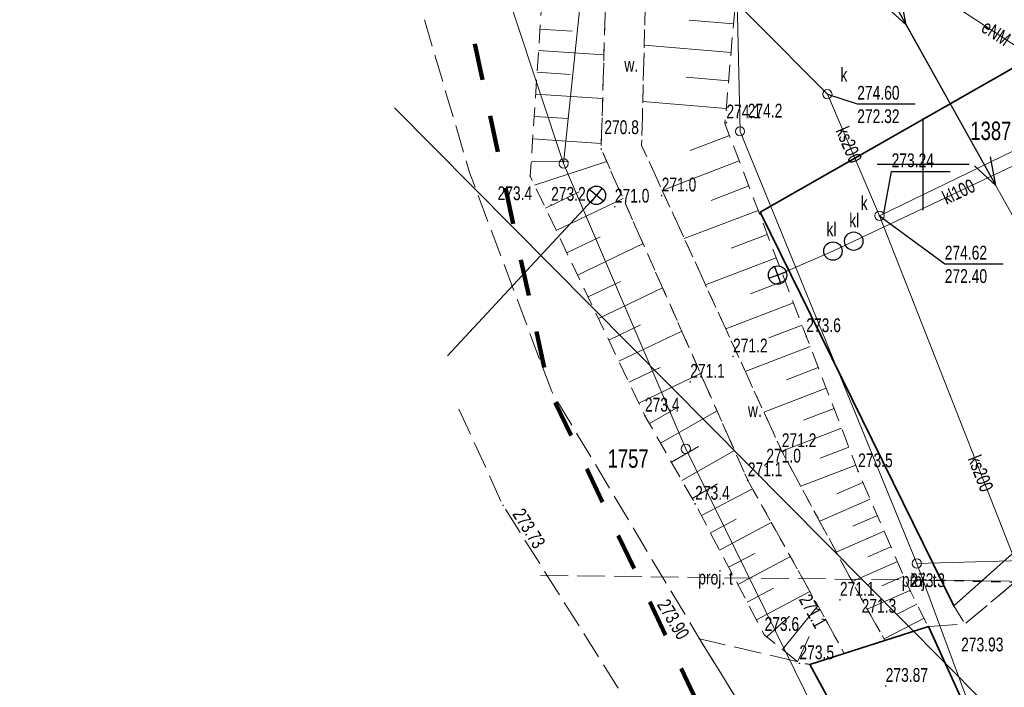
# Model space of a CAD drawing. Header units: metres. Extents: x 8377249 to 8377741, y 5529345 to 5529668.
# Tile 6 of 26: x 8377251 to 8377304, y 5529472 to 5529508. Entities that reach past the tile are written whole.
import ezdxf
from ezdxf.enums import TextEntityAlignment as Align

# ---------------------------------------------------------------- set-up
doc = ezdxf.new("R2010")
doc.units = ezdxf.units.M
doc.header["$MEASUREMENT"] = 0
for name, pattern in [('0.5_0.5', [1, 0.5, -0.5]), ('1.0_0.5', [1.5, 1, -0.5]), ('1.5_0.5', [2, 1.5, -0.5]), ('2.0_2.0', [4, 2, -2]), ('219-500', [0]), ('otkz_500', [1, 0.5, -0.5]), ('suep_nn_500', [0]), ('suep_sn_500', [0])]:
    doc.linetypes.add(name, pattern=pattern)
doc.layers.get('0').update_dxf_attribs({"color": 2, "linetype": 'CONTINUOUS', "lineweight": 5})
for name, color, linetype in [('000 Inne (niezydentyfikowane)', 7, 'CONTINUOUS'), ('202-punkt graniczny', 7, 'CONTINUOUS'), ('211-numer działki ewidencyjnej', 7, 'CONTINUOUS'), ('219-działka ewidencyjna', 7, 'CONTINUOUS'), ('chodnik', 7, 'CONTINUOUS'), ('jezdnia', 7, 'CONTINUOUS'), ('most', 7, 'CONTINUOUS'), ('ogrodzenie trwałe', 7, 'CONTINUOUS'), ('osadnik  szambo', 7, 'CONTINUOUS'), ('Pieczątka na wyrysie', 7, 'CONTINUOUS'), ('pikieta naturalna', 7, 'CONTINUOUS'), ('pikieta sztuczna', 7, 'CONTINUOUS'), ('przepust', 7, 'CONTINUOUS'), ('przewód elektroenergetyczny niskiego napięcia', 7, 'CONTINUOUS'), ('przewód elektroenergetyczny podziemny', 7, 'CONTINUOUS'), ('przewód elektroenergetyczny średniego napięcia', 7, 'CONTINUOUS'), ('przewód kanalizacyjny', 7, 'CONTINUOUS'), ('przewód kanalizacyjny-Atr1', 7, 'CONTINUOUS'), ('przewód telekomunikacyjny napowietrzny - ob. projektowany', 7, 'CONTINUOUS'), ('przewód telekomunikacyjny napowietrzny - ob. projektowany-Atr1', 7, 'CONTINUOUS'), ('rzędna', 7, 'CONTINUOUS'), ('rzędna-Atr2', 7, 'CONTINUOUS'), ('rzędna-Atr3', 7, 'CONTINUOUS'), ('rów melioracyjny (poligon)', 7, 'CONTINUOUS'), ('skarpa nieumocniona', 7, 'CONTINUOUS'), ('studnia kanalizacyjna', 7, 'CONTINUOUS'), ('wylot kanału', 7, 'CONTINUOUS')]:
    doc.layers.add(name, color=color, linetype=linetype)
for name, color, linetype, lineweight in [('isa_V1BD385C50508125_TUsr', 7, 'CONTINUOUS', 25), ('osadnik  szambo-Atr17', 7, 'CONTINUOUS', 18), ('pikieta naturalna-Atr2', 7, 'CONTINUOUS', 18), ('pikieta sztuczna-Atr2', 7, 'CONTINUOUS', 18), ('przewód elektroenergetyczny podziemny-Atr1', 7, 'CONTINUOUS', 18), ('rów melioracyjny (poligon)-Atr17', 7, 'CONTINUOUS', 18), ('studnia kanalizacyjna-Atr17', 7, 'CONTINUOUS', 18)]:
    doc.layers.add(name, color=color, linetype=linetype, lineweight=lineweight)
doc.styles.get("Standard").update_dxf_attribs({"font": 'IC-isocp.shx', "width": 0.75, "oblique": 15})
doc.linetypes.add('902-500', pattern='A,3.75,0,[1,ksztalty.shx,S=0.5,R=0,X=0,Y=0],3.75', length=7.5)

# ---------------------------------------------------------------- blocks, each defined once
blk = doc.blocks.new('202')
at = {"color": 0, "linetype": 'Continuous', "lineweight": 0}
blk.add_circle((0, 0), 0.25, dxfattribs=at)
blk = doc.blocks.new('SUEP1')
at = {"color": 0, "linetype": 'Continuous'}
for p, q in [((0, 0), (5, 0)), ((5, 0), (3.5, 0.5)), ((5, 0), (3.5, -0.5)), ((5, 0), (15, 0)), ((15, 0), (13.5, 0.5)), ((15, 0), (13.5, -0.5))]:
    blk.add_line(p, q, dxfattribs=at)
blk = doc.blocks.new('PW01')
at = {"linetype": 'Continuous', "lineweight": 13}
h = blk.add_hatch(color=0, dxfattribs=at)
edge = h.paths.add_edge_path()
edge.add_arc((0, 0), 0.045, 0, 360)
blk = doc.blocks.new('SUKE')
at = {"color": 0, "linetype": 'Continuous'}
for p, q in [((-0.5, 0), (0.5, 0)), ((0, 0.5), (0, -0.5))]:
    blk.add_line(p, q, dxfattribs=at)
blk.add_circle((-0.001, -0.001), 0.5, dxfattribs=at)
blk = doc.blocks.new('US15')
at = {"color": 0, "linetype": 'Continuous', "lineweight": 13}
blk.add_circle((0, 0), 0.25, dxfattribs=at)
blk = doc.blocks.new('SUKM')
at = {"color": 0, "linetype": 'Continuous'}
blk.add_circle((0, 0), 0.5, dxfattribs=at)
blk = doc.blocks.new('IB05')
at = {"color": 0, "linetype": 'Continuous', "lineweight": 13}
for q in [(0.354, 0.354), (0.354, -0.354)]:
    blk.add_line((0, 0), q, dxfattribs=at)
blk = doc.blocks.new('m')
at = {"color": 0}
for p, q in [((8377300, 5529500), (8377300, 5529502.5)), ((8377297.5, 5529500), (8377302.5, 5529500)), ((8377297.5, 5529500), (8377302.5, 5529500)), ((8377297.5, 5529500), (8377302.5, 5529500)), ((8377300, 5529497.5), (8377300, 5529500)), ((8377300, 5529497.5), (8377300, 5529500))]:
    blk.add_line(p, q, dxfattribs=at)
at = {"layer": '000 Inne (niezydentyfikowane)', "color": 7, "linetype": 'Continuous', "lineweight": 18, "flags": 128}
for points in [[(8377289.69, 5529507.64), (8377287.29, 5529507.84)], [(8377279.17, 5529507.35), (8377280.93, 5529507.23)], [(8377279.1, 5529506.19), (8377282.65, 5529505.95)], [(8377289.56, 5529506.07), (8377284.84, 5529506.48)], [(8377279.02, 5529505.01), (8377280.82, 5529504.88)], [(8377289.43, 5529504.54), (8377287.12, 5529504.74)], [(8377278.94, 5529503.81), (8377282.58, 5529503.57)], [(8377289.3, 5529503.03), (8377284.76, 5529503.42)], [(8377278.86, 5529502.6), (8377280.7, 5529502.48)], [(8377278.77, 5529501.38), (8377282.51, 5529501.13)], [(8377289.48, 5529501.56), (8377287.34, 5529500.75)], [(8377278.69, 5529500.14), (8377280.74, 5529500.15)], [(8377278.88, 5529498.86), (8377282.8, 5529500.16)], [(8377290.01, 5529500.18), (8377285.82, 5529498.58)], [(8377290.53, 5529498.82), (8377288.48, 5529498.04)], [(8377279.47, 5529497.62), (8377281.31, 5529498.5)], [(8377280.06, 5529496.4), (8377283.69, 5529498.14)], [(8377291.03, 5529497.49), (8377287.02, 5529495.96)], [(8377280.64, 5529495.18), (8377282.44, 5529496.05)], [(8377291.53, 5529496.19), (8377289.57, 5529495.44)], [(8377281.22, 5529493.98), (8377284.78, 5529495.69)], [(8377292.02, 5529494.92), (8377288.17, 5529493.45)], [(8377281.79, 5529492.79), (8377283.55, 5529493.63)], [(8377282.35, 5529491.61), (8377285.84, 5529493.28)], [(8377292.49, 5529493.68), (8377290.61, 5529492.96)], [(8377292.96, 5529492.46), (8377289.27, 5529491.05)], [(8377282.91, 5529490.44), (8377284.64, 5529491.27)], [(8377293.42, 5529491.26), (8377291.61, 5529490.57)], [(8377283.46, 5529489.29), (8377286.88, 5529490.93)], [(8377293.86, 5529490.09), (8377290.33, 5529488.74)], [(8377284.01, 5529488.15), (8377285.7, 5529488.96)], [(8377284.55, 5529487.01), (8377287.9, 5529488.62)], [(8377294.3, 5529488.95), (8377292.57, 5529488.28)], [(8377294.74, 5529487.83), (8377291.35, 5529486.52)], [(8377285.12, 5529485.91), (8377286.71, 5529486.81)], [(8377285.73, 5529484.84), (8377288.8, 5529486.59)], [(8377295.16, 5529486.73), (8377293.5, 5529486.09)], [(8377295.57, 5529485.66), (8377292.32, 5529484.41)], [(8377286.32, 5529483.81), (8377287.8, 5529484.65)], [(8377286.89, 5529482.81), (8377289.75, 5529484.44)], [(8377295.96, 5529484.63), (8377294.4, 5529484.03)], [(8377296.34, 5529483.65), (8377293.35, 5529482.5)], [(8377287.44, 5529481.84), (8377288.82, 5529482.63)], [(8377296.73, 5529482.71), (8377295.32, 5529482.09)], [(8377287.95, 5529480.9), (8377290.72, 5529482.36)], [(8377297.13, 5529481.8), (8377294.38, 5529480.6)], [(8377288.44, 5529479.97), (8377289.84, 5529480.71)], [(8377288.93, 5529479.03), (8377291.75, 5529480.52)], [(8377297.52, 5529480.91), (8377296.18, 5529480.33)], [(8377297.89, 5529480.05), (8377295.28, 5529478.92)], [(8377289.43, 5529478.1), (8377290.85, 5529478.85)], [(8377298.25, 5529479.21), (8377296.99, 5529478.66)], [(8377289.93, 5529477.15), (8377292.79, 5529478.67)], [(8377298.61, 5529478.4), (8377296.14, 5529477.32)], [(8377298.95, 5529477.61), (8377297.76, 5529477.08)], [(8377290.43, 5529476.2), (8377291.87, 5529476.96)], [(8377290.94, 5529475.24), (8377293.84, 5529476.78)], [(8377299.29, 5529476.83), (8377296.97, 5529475.82)], [(8377292.36, 5529473.62), (8377294.28, 5529476)], [(8377299.67, 5529476.08), (8377298.56, 5529475.52)], [(8377291.5, 5529474.32), (8377292.74, 5529475.43)], [(8377300.06, 5529475.32), (8377297.88, 5529474.2)], [(8377293.17, 5529472.96), (8377293.81, 5529474.33)]]:
    blk.add_lwpolyline(points, dxfattribs=at)
at = {"layer": '219-działka ewidencyjna', "color": 7, "linetype": '219-500', "lineweight": 18, "flags": 128}
for points in [[(8377282.21, 5529516.87), (8377280.46, 5529500.04)], [(8377280.46, 5529500.04), (8377275.03, 5529516.38)], [(8377290.05, 5529501.79), (8377289.82, 5529512.04)], [(8377299.66, 5529478.3), (8377290.05, 5529501.79)], [(8377287.1, 5529484.53), (8377280.46, 5529500.04)], [(8377297.88, 5529462.61), (8377287.1, 5529484.53)], [(8377315, 5529478.73), (8377299.66, 5529478.3)], [(8377302.73, 5529470.02), (8377299.66, 5529478.3)]]:
    blk.add_lwpolyline(points, dxfattribs=at)
at = {"layer": 'chodnik', "color": 7, "linetype": '1.0_0.5', "lineweight": 18, "flags": 128}
blk.add_lwpolyline([(8377301.67, 5529475.99), (8377302.27, 5529475.01), (8377311.67, 5529482.87), (8377315.78, 5529487.79), (8377328.08, 5529495.41), (8377327.57, 5529496.45), (8377315.14, 5529488.88), (8377309.29, 5529498.35), (8377315.83, 5529502.4), (8377315.16, 5529503.49), (8377307.37, 5529498.73), (8377314.24, 5529487.9), (8377311.02, 5529484.33)], close=True, dxfattribs=at)
at = {"layer": 'jezdnia', "color": 7, "linetype": '1.5_0.5', "lineweight": 18, "flags": 128}
for points in [[(8377326.51, 5529418.012), (8377324.72, 5529419.77), (8377317.47, 5529428.58), (8377313.76, 5529432.26), (8377302.36, 5529450.7), (8377300.13, 5529453.65), (8377293.17, 5529465.59), (8377287.84, 5529474.21), (8377279.81, 5529487.65), (8377275.35, 5529499.55), (8377269.32, 5529519.92), (8377263.89, 5529530.95), (8377262.735, 5529532.372)], [(8377274.764, 5529486.692), (8377277.16, 5529481.46), (8377285.2, 5529468.73), (8377287.39, 5529465.53), (8377290.29, 5529460.98), (8377292.91, 5529457.08), (8377307.38, 5529433.92), (8377310.72, 5529429.36), (8377313.93, 5529425.79), (8377316.285, 5529422.852)]]:
    blk.add_lwpolyline(points, dxfattribs=at)
for points in [[(8377329.25, 5529473.07), (8377313.56, 5529475.31), (8377308.87, 5529475.4), (8377309.43, 5529476.85), (8377313.09, 5529479.47), (8377314.79, 5529479.57), (8377311.94, 5529483.19), (8377311.67, 5529482.87), (8377302.27, 5529475.01), (8377300.29, 5529474.87), (8377302.39, 5529470.26), (8377310.5, 5529472.03), (8377313.34, 5529472.03), (8377322.7, 5529471.04), (8377328.31, 5529470.33), (8377335.35, 5529467.74), (8377342.45, 5529463.93), (8377351.41, 5529457.89), (8377349.77, 5529463.09), (8377349.39, 5529464.17), (8377346.62, 5529466.53), (8377347.42, 5529469.55), (8377342.81, 5529471.2), (8377341.22, 5529469.39), (8377339.84, 5529468.71)], [(8377287.84, 5529474.21), (8377293.17, 5529465.59), (8377296.22, 5529468.44), (8377293.84, 5529472.81)]]:
    blk.add_lwpolyline(points, close=True, dxfattribs=at)
at = {"layer": 'most', "color": 7, "linetype": 'Continuous', "lineweight": 35, "flags": 128}
blk.add_lwpolyline([(8377293.84, 5529472.81), (8377296.22, 5529468.44), (8377297.85, 5529468.92), (8377300.17, 5529469.6), (8377302.39, 5529470.26), (8377300.29, 5529474.87), (8377297.92, 5529474.12), (8377295.71, 5529473.41)], close=True, dxfattribs=at)
at = {"layer": 'ogrodzenie trwałe', "color": 7, "linetype": '902-500', "lineweight": 35, "flags": 128}
blk.add_lwpolyline([(8377311.02, 5529484.33), (8377301.67, 5529475.99), (8377291.15, 5529497.4), (8377317.24, 5529512.29), (8377321.23, 5529515.58), (8377335.11, 5529499.08)], dxfattribs=at)
at = {"layer": 'Pieczątka na wyrysie', "color": 6, "linetype": '2.0_2.0', "lineweight": 100, "flags": 128}
blk.add_lwpolyline([(8377323.73, 5529422.76), (8377420.35, 5529432.38), (8377449.98, 5529461.04), (8377474.1, 5529459.19), (8377505.85, 5529470.12), (8377522.08, 5529509.99), (8377508.32, 5529651.45), (8377422.59, 5529668.03), (8377402.84, 5529617.58), (8377398.96, 5529555.85), (8377347.1, 5529582.31), (8377323.82, 5529618.99), (8377254.67, 5529563.96), (8377272.05, 5529523.3), (8377279.63, 5529487.85), (8377300.02, 5529444.79)], close=True, dxfattribs=at)
at = {"layer": 'przepust', "color": 7, "linetype": 'otkz_500', "lineweight": 35, "flags": 128}
blk.add_lwpolyline([(8377299.71, 5529477.41), (8377312.59, 5529477.12)], dxfattribs=at)
at = {"layer": 'przewód elektroenergetyczny niskiego napięcia', "color": 1, "linetype": 'suep_nn_500', "lineweight": 18, "flags": 128}
blk.add_lwpolyline([(8377320.84, 5529468.64), (8377296.64, 5529511.94)], dxfattribs=at)
at = {"layer": 'przewód elektroenergetyczny podziemny', "color": 1, "linetype": 'Continuous', "lineweight": 18, "flags": 128}
blk.add_lwpolyline([(8377296.64, 5529511.94), (8377313.45, 5529500.93)], dxfattribs=at)
at = {"layer": 'przewód elektroenergetyczny średniego napięcia', "color": 1, "linetype": 'suep_sn_500', "lineweight": 18, "flags": 128}
blk.add_lwpolyline([(8377271.263, 5529503.068), (8377324.63, 5529449.25)], dxfattribs=at)
at = {"layer": 'przewód kanalizacyjny', "color": 34, "linetype": 'Continuous', "lineweight": 18, "flags": 128}
for points in [[(8377346.612, 5529420.014), (8377328.08, 5529441.98), (8377308.64, 5529469.19), (8377307.85, 5529471.19), (8377306.2, 5529475.39), (8377297.63, 5529497.2), (8377294.8, 5529503.81), (8377290.74, 5529507.88), (8377279.45, 5529519.21), (8377270.85, 5529527.86)], [(8377297.63, 5529497.2), (8377313.92, 5529505.1)], [(8377292.09, 5529493.98), (8377295.1, 5529495.28), (8377296.23, 5529495.82), (8377314.53, 5529504.47), (8377315.79, 5529502.38)], [(8377274.146, 5529489.584), (8377282.24, 5529498.31)]]:
    blk.add_lwpolyline(points, dxfattribs=at)
at = {"layer": 'przewód telekomunikacyjny napowietrzny - ob. projektowany', "color": 30, "linetype": '1.5_0.5', "lineweight": 18, "flags": 128}
blk.add_lwpolyline([(8377320.7, 5529477.13), (8377278.925, 5529477.656)], dxfattribs=at)
at = {"layer": 'rzędna-Atr2', "color": 7, "flags": 128}
for points in [[(8377294.8, 5529503.81), (8377296.42, 5529503.28), (8377299.566, 5529503.28)], [(8377297.87, 5529497.32), (8377298.29, 5529499.61), (8377301.468, 5529499.61)], [(8377297.63, 5529497.2), (8377301.18, 5529494.59), (8377304.353, 5529494.59)]]:
    blk.add_lwpolyline(points, dxfattribs=at)
at = {"layer": 'rów melioracyjny (poligon)', "color": 7, "linetype": '0.5_0.5', "lineweight": 18, "flags": 128}
blk.add_lwpolyline([(8377253.78, 5529553.322), (8377263.37, 5529550.74), (8377276.35, 5529538.3), (8377283.11, 5529521.36), (8377282.5, 5529500.83), (8377290.47, 5529482.82), (8377294.8, 5529475.07), (8377295.71, 5529473.41), (8377297.92, 5529474.12), (8377296.66, 5529476.37), (8377292.32, 5529484.4), (8377284.7, 5529501.03), (8377285.23, 5529521.44), (8377278.12, 5529539.7), (8377264.12, 5529552.55), (8377252.76, 5529555.708)], dxfattribs=at)
at = {"layer": 'skarpa nieumocniona', "color": 7, "linetype": '1.0_0.5', "lineweight": 18, "flags": 128}
for points in [[(8377252.76, 5529555.708), (8377264.12, 5529552.55), (8377278.12, 5529539.7), (8377285.23, 5529521.44), (8377284.7, 5529501.03), (8377292.32, 5529484.4), (8377296.66, 5529476.37), (8377297.92, 5529474.12), (8377300.29, 5529474.87), (8377299.31, 5529476.79), (8377296.47, 5529483.31), (8377293.65, 5529490.65), (8377289.23, 5529502.21), (8377291.01, 5529523.01), (8377279.8, 5529541.38), (8377265.97, 5529556.6), (8377250.888, 5529560.087)], [(8377252.76, 5529555.708), (8377264.12, 5529552.55), (8377278.12, 5529539.7), (8377285.23, 5529521.44), (8377284.7, 5529501.03), (8377292.32, 5529484.4), (8377296.66, 5529476.37), (8377297.92, 5529474.12), (8377300.29, 5529474.87), (8377299.31, 5529476.79), (8377296.47, 5529483.31), (8377293.65, 5529490.65), (8377289.23, 5529502.21), (8377291.01, 5529523.01), (8377279.8, 5529541.38), (8377265.97, 5529556.6), (8377250.888, 5529560.087)], [(8377255.096, 5529550.243), (8377261.97, 5529548.13), (8377273.99, 5529536.73), (8377280.03, 5529520.14), (8377278.64, 5529499.36), (8377284.88, 5529486.33), (8377287.61, 5529481.54), (8377291.38, 5529474.41), (8377293.28, 5529472.87), (8377293.84, 5529472.81), (8377295.71, 5529473.41), (8377294.8, 5529475.07), (8377290.47, 5529482.82), (8377282.5, 5529500.83), (8377283.11, 5529521.36), (8377276.35, 5529538.3), (8377263.37, 5529550.74), (8377253.78, 5529553.322)], [(8377255.096, 5529550.243), (8377261.97, 5529548.13), (8377273.99, 5529536.73), (8377280.03, 5529520.14), (8377278.64, 5529499.36), (8377284.88, 5529486.33), (8377287.61, 5529481.54), (8377291.38, 5529474.41), (8377293.28, 5529472.87), (8377293.84, 5529472.81), (8377295.71, 5529473.41), (8377294.8, 5529475.07), (8377290.47, 5529482.82), (8377282.5, 5529500.83), (8377283.11, 5529521.36), (8377276.35, 5529538.3), (8377263.37, 5529550.74), (8377253.78, 5529553.322)]]:
    blk.add_lwpolyline(points, dxfattribs=at)
at = {"layer": '202-punkt graniczny', "color": 7, "linetype": 'Continuous', "lineweight": 18}
for p in [(8377290.05, 5529501.79), (8377280.46, 5529500.04), (8377287.1, 5529484.53), (8377299.66, 5529478.3)]:
    blk.add_blockref('202', p, dxfattribs=at)
at = {"layer": 'osadnik  szambo', "color": 34, "linetype": 'Continuous', "lineweight": 18}
for p in [(8377296.23, 5529495.82), (8377295.1, 5529495.28)]:
    blk.add_blockref('SUKM', p, dxfattribs=at)
at = {"layer": 'pikieta naturalna', "color": 7, "linetype": 'Continuous', "lineweight": 13}
for p in [(8377289.23, 5529502.21), (8377289.31, 5529502.27), (8377282.5, 5529500.83), (8377278.64, 5529499.36), (8377285.79, 5529498.3), (8377279.78, 5529497.79), (8377283.24, 5529497.69), (8377293.65, 5529490.65), (8377289.67, 5529489.55), (8377287.34, 5529488.17), (8377284.88, 5529486.33), (8377292.32, 5529484.4), (8377291.48, 5529483.56), (8377296.47, 5529483.31), (8377290.47, 5529482.82), (8377287.61, 5529481.54), (8377299.31, 5529476.79), (8377295.48, 5529476.32), (8377296.66, 5529476.37), (8377294.8, 5529475.07), (8377291.38, 5529474.41), (8377293.28, 5529472.87)]:
    blk.add_blockref('PW01', p, dxfattribs=at)
at = {"layer": 'pikieta sztuczna', "color": 7, "linetype": 'Continuous', "lineweight": 13}
for p in [(8377277.16, 5529481.46), (8377300.29, 5529474.87), (8377287.84, 5529474.21), (8377297.97, 5529471.64)]:
    blk.add_blockref('PW01', p, dxfattribs=at)
at = {"layer": 'przepust', "color": 7, "linetype": 'Continuous', "lineweight": 35, "rotation": 178.71}
blk.add_blockref('IB05', (8377299.71, 5529477.41), dxfattribs=at)
at = {"layer": 'przewód elektroenergetyczny niskiego napięcia', "color": 1, "linetype": 'Continuous', "lineweight": 18, "rotation": 299.1999999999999}
blk.add_blockref('SUEP1', (8377296.64, 5529511.94), dxfattribs=at)
at = {"layer": 'rzędna', "color": 34, "linetype": 'Continuous', "lineweight": 18}
for p in [(8377294.8, 5529503.81), (8377297.63, 5529497.2), (8377297.87, 5529497.32)]:
    blk.add_blockref('PW01', p, dxfattribs=at)
at = {"layer": 'studnia kanalizacyjna', "color": 34, "linetype": 'Continuous', "lineweight": 18}
for p in [(8377294.8, 5529503.81), (8377297.63, 5529497.2)]:
    blk.add_blockref('US15', p, dxfattribs=at)
at = {"layer": 'wylot kanału', "color": 34, "linetype": 'Continuous', "lineweight": 18}
for p, rotation in [((8377282.24, 5529498.31), 231.3399999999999), ((8377292.09, 5529493.98), 19.948)]:
    blk.add_blockref('SUKE', p, dxfattribs=dict(at, rotation=rotation))
at = {"layer": '211-numer działki ewidencyjnej', "color": 7, "linetype": 'Continuous', "lineweight": 18, "width": 0.75}
blk.add_text('1387', height=1, dxfattribs=at).set_placement((8377302.57, 5529501.32))
blk.add_text('1757', height=1, dxfattribs=at).set_placement((8377282.85, 5529484.5), align=Align.TOP_LEFT)
at = {"layer": 'osadnik  szambo-Atr17', "color": 34, "width": 0.75}
for p in [(8377295.99, 5529496.58), (8377294.75, 5529496.09)]:
    blk.add_text('kl', height=0.75, dxfattribs=at).set_placement(p)
at = {"layer": 'pikieta naturalna-Atr2', "color": 7, "width": 0.75}
for s, p in [('274.1', (8377289.31, 5529502.27)), ('271.0', (8377285.79, 5529498.3)), ('273.2', (8377279.78, 5529497.79)), ('271.0', (8377283.24, 5529497.69)), ('273.6', (8377293.65, 5529490.65)), ('271.2', (8377289.67, 5529489.55)), ('271.1', (8377287.34, 5529488.17)), ('273.4', (8377284.88, 5529486.33)), ('271.2', (8377292.32, 5529484.4)), ('271.0', (8377291.48, 5529483.56)), ('273.5', (8377296.47, 5529483.31)), ('271.1', (8377290.47, 5529482.82)), ('273.4', (8377287.61, 5529481.54)), ('273.3', (8377299.31, 5529476.79)), ('271.1', (8377295.48, 5529476.32)), ('273.6', (8377291.38, 5529474.41)), ('273.5', (8377293.28, 5529472.87))]:
    blk.add_text(s, height=0.75, dxfattribs=at).set_placement(p, align=Align.BOTTOM_LEFT)
for s, p in [('274.2', (8377290.47, 5529502.54)), ('270.8', (8377282.67, 5529501.64))]:
    blk.add_text(s, height=0.75, dxfattribs=at).set_placement(p)
blk.add_text('273.4', height=0.75, dxfattribs=at).set_placement((8377278.75, 5529498.8), align=Align.TOP_RIGHT)
blk.add_text('271.1', height=0.75, rotation=299.193, dxfattribs=at).set_placement((8377294.8, 5529475.07), align=Align.TOP_RIGHT)
blk.add_text('271.3', height=0.75, dxfattribs=at).set_placement((8377296.66, 5529476.37), align=Align.TOP_LEFT)
at = {"layer": 'pikieta sztuczna-Atr2', "color": 7, "width": 0.75}
blk.add_text('273.73', height=0.75, rotation=302.275, dxfattribs=at).set_placement((8377277.65, 5529480.98))
blk.add_text('273.90', height=0.75, rotation=300.857, dxfattribs=at).set_placement((8377287.34, 5529474.47), align=Align.TOP_RIGHT)
blk.add_text('273.93', height=0.75, dxfattribs=at).set_placement((8377302.07, 5529474.27), align=Align.TOP_LEFT)
blk.add_text('273.87', height=0.75, dxfattribs=at).set_placement((8377297.97, 5529471.64), align=Align.BOTTOM_LEFT)
at = {"layer": 'przewód elektroenergetyczny podziemny-Atr1', "color": 1, "width": 0.75}
blk.add_text('eNM', height=0.75, rotation=326.776, dxfattribs=at).set_placement((8377303.31, 5529507.57), align=Align.MIDDLE_LEFT)
at = {"layer": 'przewód kanalizacyjny-Atr1', "color": 34, "width": 0.75}
for s, rotation, p in [('ks200', 293.177, (8377295.58, 5529501.98)), ('kl100', 25.299, (8377301.12, 5529498.13)), ('ks200', 291.452, (8377302.77, 5529484.13))]:
    blk.add_text(s, height=0.75, rotation=rotation, dxfattribs=at).set_placement(p, align=Align.MIDDLE_LEFT)
at = {"layer": 'przewód telekomunikacyjny napowietrzny - ob. projektowany-Atr1', "color": 30, "width": 0.75}
for p in [(8377287.78, 5529477.54), (8377298.85, 5529477.41)]:
    blk.add_text('proj. t', height=0.75, rotation=359.278, dxfattribs=at).set_placement(p, align=Align.MIDDLE_LEFT)
at = {"layer": 'rzędna-Atr2', "color": 34, "width": 0.75}
for s, p in [('274.60', (8377296.42, 5529503.288)), ('273.24', (8377298.29, 5529499.618)), ('274.62', (8377301.18, 5529494.598))]:
    blk.add_text(s, height=0.75, dxfattribs=at).set_placement(p, align=Align.BOTTOM_LEFT)
at = {"layer": 'rzędna-Atr3', "color": 34, "width": 0.75}
for s, p in [('272.32', (8377296.42, 5529502.013)), ('272.40', (8377301.18, 5529493.322))]:
    blk.add_text(s, height=0.75, dxfattribs=at).set_placement(p, align=Align.BOTTOM_LEFT)
at = {"layer": 'rów melioracyjny (poligon)-Atr17', "color": 7, "width": 0.75}
blk.add_text('w.', height=0.75, dxfattribs=at).set_placement((8377283.76, 5529505.78), align=Align.TOP_LEFT)
blk.add_text('w.', height=0.75, dxfattribs=at).set_placement((8377290.48, 5529486.27))
at = {"layer": 'studnia kanalizacyjna-Atr17', "color": 34, "width": 0.75}
for p in [(8377295.51, 5529504.49), (8377296.61, 5529497.52)]:
    blk.add_text('k', height=0.75, dxfattribs=at).set_placement(p)

msp = doc.modelspace()

# ---------------------------------------------------------------- block references
at = {"layer": 'isa_V1BD385C50508125_TUsr', "linetype": 'ByBlock'}
msp.add_blockref('m', (0, 0), dxfattribs=at)

doc.saveas('drawing.dxf')
